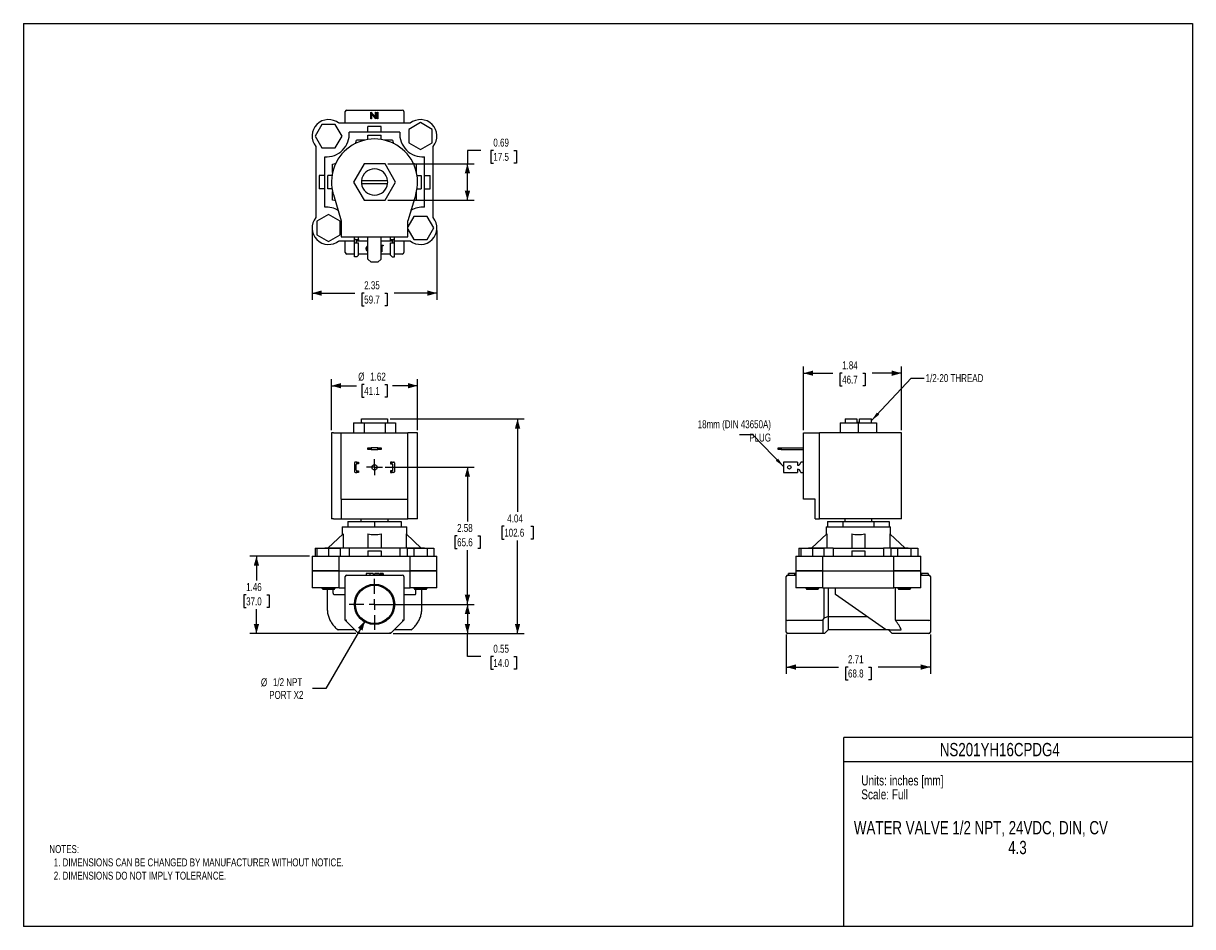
# Model space of a CAD drawing. Header units: inches. Extents: x 0 to 22, y 0 to 17.
import ezdxf
from ezdxf.enums import TextEntityAlignment as Align

# ---------------------------------------------------------------- set-up
doc = ezdxf.new("R2010")
doc.units = ezdxf.units.IN
doc.header["$MEASUREMENT"] = 0
doc.linetypes.add('SLD-Center', pattern=[0.75, 0.6, -0.05, 0.05, -0.05])
doc.linetypes.add('SLD-Solid', pattern=[0])
doc.layers.add('CENTER', color=40, linetype='SLD-Center')
doc.layers.add('SLD-DEFPOINTS', color=7, linetype='Continuous')
doc.layers.add('DIMENSIONS', color=140, linetype='SLD-Solid', lineweight=25)
doc.layers.add('TEXT', color=140, linetype='SLD-Solid', lineweight=25)
doc.styles.add('SLDTEXTSTYLE0', font='TXT', dxfattribs={"width": 0.75})
doc.dimstyles.new('SLDDIMSTYLE0', dxfattribs={"dimtxt": 0.15, "dimasz": 0.18, "dimexe": 0, "dimexo": 0.0625, "dimgap": 0.0375, "dimtad": 0, "dimtih": 1, "dimtoh": 1, "dimrnd": 1e-09, "dimzin": 12, "dimdsep": 46, "dimtxsty": 'SLDTEXTSTYLE0', "dimsah": 1, "dimcen": 0.09, "dimadec": 0, "dimazin": 3, "dimtfac": 1, "dimtofl": 0, "dimtmove": 0, "dimatfit": 3, "dimfxl": 0, "dimfrac": 2, "dimtolj": 1, "dimtzin": 12, "dimarcsym": 0})
doc.dimstyles.new('SLDDIMSTYLE1', dxfattribs={"dimtxt": 0.15, "dimasz": 0.18, "dimexe": 0, "dimexo": 0.0625, "dimgap": 0.0375, "dimtad": 0, "dimtih": 1, "dimtoh": 1, "dimrnd": 1e-09, "dimdsep": 46, "dimtxsty": 'SLDTEXTSTYLE0', "dimsah": 1, "dimcen": 0.09, "dimadec": 0, "dimazin": 2, "dimtfac": 1, "dimtofl": 0, "dimtmove": 0, "dimatfit": 3, "dimfxl": 0, "dimfrac": 2, "dimtolj": 1, "dimtzin": 12, "dimarcsym": 0})
doc.dimstyles.new('SLDDIMSTYLE2', dxfattribs={"dimtxt": 0.15, "dimasz": 0.18, "dimexe": 0, "dimexo": 0.0625, "dimgap": 0.0375, "dimtad": 0, "dimtih": 1, "dimtoh": 1, "dimrnd": 1e-09, "dimzin": 12, "dimdsep": 46, "dimtxsty": 'SLDTEXTSTYLE0', "dimsah": 1, "dimcen": 0, "dimadec": 0, "dimazin": 3, "dimtfac": 1, "dimtofl": 0, "dimtmove": 0, "dimatfit": 3, "dimfxl": 0, "dimfrac": 2, "dimtolj": 1, "dimtzin": 12, "dimarcsym": 0})
doc.dimstyles.new('SLDDIMSTYLE3', dxfattribs={"dimtxt": 0.18, "dimasz": 0.18, "dimexe": 0, "dimexo": 0.0625, "dimgap": 0, "dimtad": 0, "dimtih": 1, "dimtoh": 1, "dimdec": 0, "dimrnd": 1e-09, "dimzin": 0, "dimdsep": 46, "dimtxsty": 'Standard', "dimsah": 1, "dimcen": 0.09, "dimadec": 0, "dimazin": 0, "dimtfac": 0.18, "dimtdec": 0, "dimtofl": 0, "dimtmove": 0, "dimatfit": 3, "dimfxl": 0, "dimfrac": 2, "dimtolj": 1, "dimtzin": 0, "dimarcsym": 0})

# ---------------------------------------------------------------- blocks, each defined once
blk = doc.blocks.new('SW_NOTE_0')
at = {"layer": 'TEXT', "color": 0, "insert": (0, 0.242), "char_height": 0.1875, "attachment_point": 1, "style": 'SLDTEXTSTYLE0'}
blk.add_mtext('Scale: Full', dxfattribs=at)
blk = doc.blocks.new('SW_NOTE_0_1')
at = {"layer": 'TEXT', "color": 0, "insert": (0, 0.242), "char_height": 0.1875, "attachment_point": 1, "style": 'SLDTEXTSTYLE0'}
blk.add_mtext('Units: inches [mm]', dxfattribs=at)
blk = doc.blocks.new('Block1')
at = {"color": 140, "linetype": 'SLD-Solid', "lineweight": 18}
blk.add_line((22, 0), (22, 3.56), dxfattribs=at)
at = {"layer": 'TEXT'}
for p, q in [((22, 3.56), (15.44, 3.56)), ((15.44, 0), (15.44, 3.56)), ((15.44, 3.11), (22, 3.11)), ((22, 0), (15.44, 0))]:
    blk.add_line(p, q, dxfattribs=at)
for name, p in [('SW_NOTE_0_1', (15.766, 2.603)), ('SW_NOTE_0', (15.766, 2.341))]:
    blk.add_blockref(name, p, dxfattribs=at)
at = {"layer": 'TEXT', "color": 140, "style": 'SLDTEXTSTYLE0', "width": 0.75}
for tag, p in [('AUTOATTR1', (18.693, 3.451)), ('AUTOATTR0_0', (18.737, 1.981)), ('AUTOATTR0_1', (18.752, 1.609))]:
    blk.add_attdef(tag, text='', height=0.25, dxfattribs=at).set_placement(p, align=Align.TOP_CENTER)
blk = doc.blocks.new('_D')
at = {"layer": 'DIMENSIONS'}
for p, q in [((6.904, 9.555), (9.423, 9.555)), ((9.298, 9.555), (9.298, 7.805)), ((9.048, 7.534), (9.003, 7.534)), ((9.003, 7.534), (9.003, 7.295)), ((9.547, 7.534), (9.593, 7.534)), ((9.593, 7.534), (9.593, 7.295)), ((9.003, 7.295), (9.048, 7.295)), ((9.298, 5.515), (9.298, 7.265)), ((9.593, 7.295), (9.547, 7.295)), ((6.958, 5.515), (9.423, 5.515))]:
    blk.add_line(p, q, dxfattribs=at)
for points in [[(9.298, 9.555), (9.248, 9.375), (9.348, 9.375)], [(9.298, 5.515), (9.348, 5.695), (9.248, 5.695)]]:
    blk.add_solid(points, dxfattribs=at)
at = {"layer": 'DIMENSIONS', "char_height": 0.15, "attachment_point": 1, "style": 'SLDTEXTSTYLE0'}
for s, insert in [('4.04', (9.104, 7.757)), ('102.6', (9.048, 7.489))]:
    blk.add_mtext(s, dxfattribs=dict(at, insert=insert))
blk = doc.blocks.new('_D_1')
at = {"layer": 'DIMENSIONS'}
for p, q in [((6.807, 8.646), (8.48, 8.646)), ((8.355, 8.646), (8.355, 7.625)), ((8.161, 7.354), (8.115, 7.354)), ((8.115, 7.354), (8.115, 7.116)), ((8.549, 7.354), (8.594, 7.354)), ((8.594, 7.354), (8.594, 7.116)), ((8.115, 7.116), (8.161, 7.116)), ((8.355, 6.065), (8.355, 7.086)), ((8.594, 7.116), (8.549, 7.116)), ((6.657, 6.065), (8.48, 6.065))]:
    blk.add_line(p, q, dxfattribs=at)
for points in [[(8.355, 8.646), (8.305, 8.466), (8.405, 8.466)], [(8.355, 6.065), (8.405, 6.245), (8.305, 6.245)]]:
    blk.add_solid(points, dxfattribs=at)
at = {"layer": 'DIMENSIONS', "char_height": 0.15, "attachment_point": 1, "style": 'SLDTEXTSTYLE0'}
for s, insert in [('2.58', (8.161, 7.578)), ('65.6', (8.161, 7.309))]:
    blk.add_mtext(s, dxfattribs=dict(at, insert=insert))
blk = doc.blocks.new('_D_2')
at = {"layer": 'DIMENSIONS'}
for p, q in [((7.137, 6.065), (8.48, 6.065)), ((8.355, 6.065), (8.355, 5.515)), ((6.958, 5.515), (8.48, 5.515)), ((8.355, 5.082), (8.355, 5.515)), ((8.605, 5.082), (8.355, 5.082)), ((8.843, 5.081), (8.797, 5.081)), ((8.797, 5.081), (8.797, 4.843)), ((9.231, 5.081), (9.276, 5.081)), ((9.276, 5.081), (9.276, 4.843)), ((8.797, 4.843), (8.843, 4.843)), ((9.276, 4.843), (9.231, 4.843))]:
    blk.add_line(p, q, dxfattribs=at)
for points in [[(8.355, 6.065), (8.305, 5.885), (8.405, 5.885)], [(8.355, 5.515), (8.405, 5.695), (8.305, 5.695)]]:
    blk.add_solid(points, dxfattribs=at)
at = {"layer": 'DIMENSIONS', "char_height": 0.15, "attachment_point": 1, "style": 'SLDTEXTSTYLE0'}
for s, insert in [('0.55', (8.843, 5.305)), ('14.0', (8.843, 5.036))]:
    blk.add_mtext(s, dxfattribs=dict(at, insert=insert))
blk = doc.blocks.new('_D_3')
at = {"layer": 'DIMENSIONS'}
for p, q in [((5.797, 9.345), (5.797, 10.305)), ((5.797, 10.18), (6.27, 10.18)), ((6.413, 10.202), (6.368, 10.202)), ((6.368, 10.202), (6.368, 9.964)), ((6.801, 10.202), (6.847, 10.202)), ((6.847, 10.202), (6.847, 9.964)), ((7.417, 10.18), (6.945, 10.18)), ((7.417, 9.345), (7.417, 10.305)), ((6.368, 9.964), (6.413, 9.964)), ((6.847, 9.964), (6.801, 9.964))]:
    blk.add_line(p, q, dxfattribs=at)
for points in [[(5.797, 10.18), (5.977, 10.13), (5.977, 10.23)], [(7.417, 10.18), (7.237, 10.23), (7.237, 10.13)]]:
    blk.add_solid(points, dxfattribs=at)
at = {"layer": 'DIMENSIONS', "char_height": 0.15, "attachment_point": 1, "style": 'SLDTEXTSTYLE0'}
for s, insert in [('%%c', (6.3, 10.426)), ('1.62', (6.526, 10.426)), ('41.1', (6.413, 10.157))]:
    blk.add_mtext(s, dxfattribs=dict(at, insert=insert))
blk = doc.blocks.new('_D_4')
at = {"layer": 'DIMENSIONS'}
for p, q in [((6.428, 5.753), (5.693, 4.481)), ((5.693, 4.481), (5.443, 4.481))]:
    blk.add_line(p, q, dxfattribs=at)
blk.add_solid([(6.428, 5.753), (6.294, 5.623), (6.381, 5.573)], dxfattribs=at)
at = {"layer": 'DIMENSIONS', "char_height": 0.15, "attachment_point": 1, "style": 'SLDTEXTSTYLE0'}
for s, insert in [('%%c', (4.47, 4.674)), ('1/2 NPT', (4.696, 4.676)), ('PORT X2', (4.625, 4.436))]:
    blk.add_mtext(s, dxfattribs=dict(at, insert=insert))
blk = doc.blocks.new('_D_5')
at = {"layer": 'DIMENSIONS'}
for p, q in [((5.382, 6.972), (4.26, 6.972)), ((4.385, 6.972), (4.385, 6.513)), ((4.191, 6.242), (4.146, 6.242)), ((4.146, 6.242), (4.146, 6.004)), ((4.579, 6.242), (4.625, 6.242)), ((4.625, 6.242), (4.625, 6.004)), ((4.146, 6.004), (4.191, 6.004)), ((4.385, 5.515), (4.385, 5.974)), ((4.625, 6.004), (4.579, 6.004)), ((6.256, 5.515), (4.26, 5.515))]:
    blk.add_line(p, q, dxfattribs=at)
for points in [[(4.385, 6.972), (4.335, 6.792), (4.435, 6.792)], [(4.385, 5.515), (4.435, 5.695), (4.335, 5.695)]]:
    blk.add_solid(points, dxfattribs=at)
at = {"layer": 'DIMENSIONS', "char_height": 0.15, "attachment_point": 1, "style": 'SLDTEXTSTYLE0'}
for s, insert in [('1.46', (4.191, 6.466)), ('37.0', (4.191, 6.197))]:
    blk.add_mtext(s, dxfattribs=dict(at, insert=insert))
blk = doc.blocks.new('SW_CENTERMARKSYMBOL_0')
at = {"layer": 'CENTER', "color": 0}
for p, q in [((0, 0.2), (0, 0.4795)), ((-0.2, 0), (-0.4795, 0)), ((0, 0), (-0.1, 0)), ((0, 0), (0, 0.1)), ((0, 0), (0, -0.1)), ((0, 0), (0.1, 0)), ((0.2, 0), (0.4795, 0)), ((0, -0.2), (0, -0.4795))]:
    blk.add_line(p, q, dxfattribs=at)
blk = doc.blocks.new('SW_CENTERMARKSYMBOL_1')
at = {"layer": 'CENTER', "color": 0}
for p, q in [((-0.1, 0), (-0.15, 0)), ((0, 0), (-0.1, 0)), ((0, 0.1), (0, 0.15)), ((0, 0), (0, 0.1)), ((0, 0), (0, -0.1)), ((0, 0), (0.1, 0)), ((0.1, 0), (0.15, 0)), ((0, -0.1), (0, -0.15))]:
    blk.add_line(p, q, dxfattribs=at)
blk = doc.blocks.new('_D_6')
at = {"layer": 'DIMENSIONS'}
for p, q in [((14.355, 5.495), (14.355, 4.76)), ((17.065, 5.495), (17.065, 4.76)), ((14.355, 4.885), (15.339, 4.885)), ((15.516, 4.884), (15.47, 4.884)), ((15.47, 4.884), (15.47, 4.646)), ((15.904, 4.884), (15.95, 4.884)), ((15.95, 4.884), (15.95, 4.646)), ((17.065, 4.885), (16.081, 4.885)), ((15.47, 4.646), (15.516, 4.646)), ((15.95, 4.646), (15.904, 4.646))]:
    blk.add_line(p, q, dxfattribs=at)
for points in [[(14.355, 4.885), (14.535, 4.835), (14.535, 4.935)], [(17.065, 4.885), (16.885, 4.935), (16.885, 4.835)]]:
    blk.add_solid(points, dxfattribs=at)
at = {"layer": 'DIMENSIONS', "char_height": 0.15, "attachment_point": 1, "style": 'SLDTEXTSTYLE0'}
for s, insert in [('2.71', (15.516, 5.108)), ('68.8', (15.516, 4.839))]:
    blk.add_mtext(s, dxfattribs=dict(at, insert=insert))
blk = doc.blocks.new('_D_7')
at = {"layer": 'DIMENSIONS'}
for p, q in [((14.68, 9.345), (14.68, 10.541)), ((14.68, 10.416), (15.229, 10.416)), ((15.406, 10.415), (15.36, 10.415)), ((15.36, 10.415), (15.36, 10.177)), ((15.794, 10.415), (15.84, 10.415)), ((15.84, 10.415), (15.84, 10.177)), ((16.52, 10.416), (15.971, 10.416)), ((16.52, 9.345), (16.52, 10.541)), ((15.36, 10.177), (15.406, 10.177)), ((15.84, 10.177), (15.794, 10.177))]:
    blk.add_line(p, q, dxfattribs=at)
for points in [[(14.68, 10.416), (14.86, 10.366), (14.86, 10.466)], [(16.52, 10.416), (16.34, 10.466), (16.34, 10.366)]]:
    blk.add_solid(points, dxfattribs=at)
at = {"layer": 'DIMENSIONS', "char_height": 0.15, "attachment_point": 1, "style": 'SLDTEXTSTYLE0'}
for s, insert in [('1.84', (15.406, 10.639)), ('46.7', (15.406, 10.37))]:
    blk.add_mtext(s, dxfattribs=dict(at, insert=insert))
blk = doc.blocks.new('_D_8')
at = {"layer": 'DIMENSIONS'}
for p, q in [((5.432, 13.099), (5.432, 11.798)), ((7.782, 13.099), (7.782, 11.798)), ((5.432, 11.923), (6.236, 11.923)), ((6.413, 11.922), (6.368, 11.922)), ((6.368, 11.922), (6.368, 11.684)), ((6.801, 11.922), (6.847, 11.922)), ((6.847, 11.922), (6.847, 11.684)), ((7.782, 11.923), (6.978, 11.923)), ((6.368, 11.684), (6.413, 11.684)), ((6.847, 11.684), (6.801, 11.684))]:
    blk.add_line(p, q, dxfattribs=at)
for points in [[(5.432, 11.923), (5.612, 11.873), (5.612, 11.973)], [(7.782, 11.923), (7.602, 11.973), (7.602, 11.873)]]:
    blk.add_solid(points, dxfattribs=at)
at = {"layer": 'DIMENSIONS', "char_height": 0.15, "attachment_point": 1, "style": 'SLDTEXTSTYLE0'}
for s, insert in [('2.35', (6.413, 12.146)), ('59.7', (6.413, 11.877))]:
    blk.add_mtext(s, dxfattribs=dict(at, insert=insert))
blk = doc.blocks.new('_D_9')
at = {"layer": 'DIMENSIONS'}
for p, q in [((8.605, 14.609), (8.355, 14.609)), ((8.355, 14.609), (8.355, 14.358)), ((8.843, 14.607), (8.797, 14.607)), ((8.797, 14.607), (8.797, 14.369)), ((9.231, 14.607), (9.276, 14.607)), ((9.276, 14.607), (9.276, 14.369)), ((6.856, 14.358), (8.48, 14.358)), ((8.355, 13.67), (8.355, 14.358)), ((8.797, 14.369), (8.843, 14.369)), ((9.276, 14.369), (9.231, 14.369)), ((6.856, 13.67), (8.48, 13.67))]:
    blk.add_line(p, q, dxfattribs=at)
for points in [[(8.355, 14.358), (8.305, 14.178), (8.405, 14.178)], [(8.355, 13.67), (8.405, 13.85), (8.305, 13.85)]]:
    blk.add_solid(points, dxfattribs=at)
at = {"layer": 'DIMENSIONS', "char_height": 0.15, "attachment_point": 1, "style": 'SLDTEXTSTYLE0'}
for s, insert in [('0.69', (8.843, 14.831)), ('17.5', (8.843, 14.563))]:
    blk.add_mtext(s, dxfattribs=dict(at, insert=insert))

msp = doc.modelspace()

# ---------------------------------------------------------------- linework, layer by layer
at = {"color": 7, "linetype": 'SLD-Solid'}
for p, q in [((0, 17), (0, 0)), ((0, 17), (22, 17)), ((22, 17), (22, 0)), ((22, 0), (0, 0))]:
    msp.add_line(p, q, dxfattribs=at)
for p, q in [((6.056, 15.119), (6.056, 15.339)), ((6.086, 15.369), (7.128, 15.369)), ((6.538, 15.204), (6.538, 15.329)), ((6.538, 15.329), (6.54, 15.329)), ((6.549, 15.204), (6.538, 15.204)), ((6.54, 15.329), (6.623, 15.231)), ((6.631, 15.204), (6.549, 15.302)), ((6.549, 15.302), (6.549, 15.204)), ((6.623, 15.329), (6.634, 15.329)), ((6.623, 15.231), (6.623, 15.329)), ((6.634, 15.204), (6.631, 15.204)), ((6.634, 15.329), (6.634, 15.204)), ((6.661, 15.204), (6.661, 15.329)), ((6.661, 15.329), (6.672, 15.329)), ((6.672, 15.204), (6.661, 15.204)), ((6.672, 15.329), (6.672, 15.204)), ((7.158, 15.339), (7.158, 15.119)), ((5.616, 15.098), (5.49, 14.879)), ((5.869, 15.098), (5.616, 15.098)), ((5.995, 14.879), (5.869, 15.098)), ((7.276, 15.119), (5.939, 15.119)), ((6.482, 14.951), (6.482, 15.058)), ((6.732, 15.058), (6.482, 15.058)), ((6.732, 14.951), (6.732, 15.058)), ((7.472, 15.132), (7.254, 15.005)), ((7.254, 15.005), (7.254, 14.753)), ((7.691, 15.005), (7.472, 15.132)), ((7.691, 14.753), (7.691, 15.005)), ((5.49, 14.879), (5.616, 14.66)), ((5.869, 14.66), (5.995, 14.879)), ((7.082, 14.951), (6.132, 14.951)), ((6.431, 14.804), (6.269, 14.804)), ((6.482, 14.814), (6.482, 14.894)), ((6.482, 14.894), (6.732, 14.894)), ((6.732, 14.814), (6.732, 14.894)), ((6.946, 14.804), (6.784, 14.804)), ((7.254, 14.753), (7.472, 14.626)), ((7.472, 14.626), (7.691, 14.753)), ((5.502, 14.683), (5.502, 13.345)), ((5.616, 14.66), (5.869, 14.66)), ((7.712, 13.345), (7.712, 14.683)), ((5.67, 13.539), (5.67, 14.489)), ((5.817, 14.191), (5.817, 14.353)), ((6.409, 14.358), (6.21, 14.014)), ((6.806, 14.358), (6.409, 14.358)), ((7.004, 14.014), (6.806, 14.358)), ((7.398, 14.191), (7.398, 14.353)), ((7.545, 13.539), (7.545, 14.489)), ((5.563, 14.139), (5.563, 13.889)), ((5.67, 14.139), (5.563, 14.139)), ((5.807, 14.139), (5.727, 14.139)), ((5.727, 13.889), (5.727, 14.139)), ((7.408, 14.139), (7.487, 14.139)), ((7.487, 14.139), (7.487, 13.889)), ((7.545, 14.139), (7.651, 14.139)), ((7.651, 13.889), (7.651, 14.139)), ((5.67, 13.889), (5.563, 13.889)), ((5.807, 13.889), (5.727, 13.889)), ((6.21, 14.014), (6.409, 13.67)), ((6.854, 14.039), (6.361, 14.039)), ((6.361, 13.989), (6.854, 13.989)), ((6.806, 13.67), (7.004, 14.014)), ((7.408, 13.889), (7.487, 13.889)), ((7.545, 13.889), (7.651, 13.889)), ((5.817, 13.675), (5.817, 13.837)), ((5.832, 13.779), (5.982, 13.284)), ((6.409, 13.67), (6.806, 13.67)), ((7.382, 13.779), (7.232, 13.284)), ((7.398, 13.675), (7.398, 13.837)), ((5.742, 13.402), (5.524, 13.275)), ((5.524, 13.275), (5.524, 13.023)), ((5.961, 13.275), (5.742, 13.402)), ((5.961, 13.023), (5.961, 13.275)), ((5.982, 13.284), (5.982, 12.984)), ((7.346, 13.368), (7.232, 13.171)), ((7.232, 12.984), (7.232, 13.284)), ((7.599, 13.368), (7.346, 13.368)), ((7.725, 13.149), (7.599, 13.368)), ((5.524, 13.023), (5.742, 12.896)), ((5.742, 12.896), (5.961, 13.023)), ((5.982, 12.984), (7.232, 12.984)), ((6.232, 12.928), (6.232, 12.984)), ((6.307, 12.93), (6.307, 12.984)), ((6.482, 12.564), (6.482, 12.984)), ((6.732, 12.564), (6.732, 12.984)), ((6.907, 12.93), (6.907, 12.984)), ((6.982, 12.928), (6.982, 12.984)), ((7.232, 13.127), (7.346, 12.93)), ((7.599, 12.93), (7.725, 13.149)), ((5.939, 12.909), (6.232, 12.909)), ((6.056, 12.689), (6.056, 12.909)), ((6.232, 12.87), (6.232, 12.928)), ((6.232, 12.609), (6.232, 12.87)), ((6.232, 12.87), (6.247, 12.87)), ((6.247, 12.93), (6.307, 12.93)), ((6.247, 12.87), (6.307, 12.87)), ((6.264, 12.909), (6.482, 12.909)), ((6.264, 12.907), (6.264, 12.87)), ((6.307, 12.921), (6.279, 12.921)), ((6.307, 12.93), (6.307, 12.921)), ((6.307, 12.639), (6.307, 12.87)), ((6.732, 12.909), (6.95, 12.909)), ((6.732, 12.824), (6.771, 12.824)), ((6.744, 12.811), (6.744, 12.699)), ((6.771, 12.811), (6.744, 12.811)), ((6.771, 12.824), (6.771, 12.811)), ((6.907, 12.93), (6.967, 12.93)), ((6.907, 12.921), (6.907, 12.93)), ((6.935, 12.921), (6.907, 12.921)), ((6.907, 12.639), (6.907, 12.87)), ((6.907, 12.87), (6.967, 12.87)), ((6.95, 12.87), (6.95, 12.907)), ((6.967, 12.87), (6.982, 12.87)), ((6.982, 12.87), (6.982, 12.928)), ((6.982, 12.909), (7.276, 12.909)), ((6.982, 12.609), (6.982, 12.87)), ((7.158, 12.909), (7.158, 12.689)), ((7.346, 12.93), (7.599, 12.93)), ((6.232, 12.659), (6.086, 12.659)), ((6.247, 12.609), (6.232, 12.609)), ((6.277, 12.609), (6.247, 12.609)), ((6.277, 12.609), (6.307, 12.639)), ((6.482, 12.659), (6.307, 12.659)), ((6.482, 12.564), (6.542, 12.504)), ((6.672, 12.504), (6.732, 12.564)), ((6.744, 12.699), (6.732, 12.699)), ((6.907, 12.659), (6.732, 12.659)), ((6.937, 12.609), (6.907, 12.639)), ((6.937, 12.609), (6.967, 12.609)), ((6.967, 12.609), (6.982, 12.609)), ((7.128, 12.659), (6.982, 12.659)), ((6.672, 12.504), (6.542, 12.504)), ((6.21, 9.481), (6.21, 9.295)), ((6.21, 9.481), (6.409, 9.481)), ((6.359, 9.495), (6.359, 9.481)), ((6.359, 9.495), (6.361, 9.495)), ((6.361, 9.495), (6.361, 9.555)), ((6.361, 9.555), (6.854, 9.555)), ((6.409, 9.481), (6.409, 9.295)), ((6.409, 9.481), (6.806, 9.481)), ((6.806, 9.481), (6.806, 9.295)), ((6.806, 9.481), (7.004, 9.481)), ((6.854, 9.555), (6.854, 9.495)), ((6.854, 9.495), (6.855, 9.495)), ((6.855, 9.481), (6.855, 9.495)), ((7.004, 9.481), (7.004, 9.295)), ((15.366, 9.481), (15.366, 9.295)), ((15.366, 9.481), (15.71, 9.481)), ((15.462, 9.555), (15.462, 9.481)), ((15.462, 9.555), (15.685, 9.555)), ((15.685, 9.555), (15.685, 9.495)), ((15.685, 9.495), (15.735, 9.495)), ((15.71, 9.481), (15.71, 9.295)), ((15.71, 9.481), (16.054, 9.481)), ((15.735, 9.495), (15.735, 9.555)), ((15.735, 9.555), (15.958, 9.555)), ((15.958, 9.481), (15.958, 9.555)), ((16.054, 9.481), (16.054, 9.295)), ((5.797, 9.295), (5.797, 7.675)), ((5.832, 9.295), (5.797, 9.295)), ((5.832, 9.295), (5.982, 9.295)), ((5.982, 8.045), (5.982, 9.295)), ((5.982, 9.295), (7.232, 9.295)), ((7.232, 8.045), (7.232, 9.295)), ((7.382, 9.295), (7.232, 9.295)), ((7.417, 9.295), (7.382, 9.295)), ((7.417, 7.675), (7.417, 9.295)), ((14.68, 8.045), (14.68, 9.295)), ((14.68, 9.295), (14.98, 9.295)), ((14.98, 7.675), (14.98, 9.295)), ((15.475, 9.295), (14.98, 9.295)), ((16.52, 9.295), (15.475, 9.295)), ((16.52, 7.675), (16.52, 9.295)), ((6.482, 8.98), (6.482, 9.012)), ((6.482, 9.012), (6.542, 9.012)), ((6.542, 8.98), (6.482, 8.98)), ((6.542, 9.012), (6.542, 8.98)), ((6.672, 9.012), (6.542, 9.012)), ((6.542, 8.98), (6.672, 8.98)), ((6.672, 8.98), (6.672, 9.012)), ((6.672, 9.012), (6.732, 9.012)), ((6.732, 8.98), (6.672, 8.98)), ((6.732, 9.012), (6.732, 8.98)), ((14.2, 8.98), (14.2, 9.012)), ((14.2, 9.012), (14.26, 9.012)), ((14.26, 8.98), (14.2, 8.98)), ((14.26, 9.012), (14.26, 8.98)), ((14.26, 9.012), (14.68, 9.012)), ((14.26, 8.98), (14.68, 8.98)), ((6.232, 8.729), (6.232, 8.562)), ((6.277, 8.744), (6.247, 8.744)), ((6.264, 8.594), (6.264, 8.697)), ((6.277, 8.712), (6.277, 8.744)), ((6.277, 8.744), (6.307, 8.744)), ((6.307, 8.712), (6.279, 8.712)), ((6.307, 8.744), (6.307, 8.712)), ((6.907, 8.744), (6.907, 8.712)), ((6.937, 8.744), (6.907, 8.744)), ((6.907, 8.712), (6.935, 8.712)), ((6.937, 8.712), (6.937, 8.744)), ((6.937, 8.744), (6.967, 8.744)), ((6.95, 8.594), (6.95, 8.697)), ((6.982, 8.729), (6.982, 8.562)), ((14.305, 8.744), (14.305, 8.729)), ((14.566, 8.744), (14.305, 8.744)), ((14.305, 8.729), (14.305, 8.562)), ((14.566, 8.744), (14.566, 8.729)), ((14.566, 8.729), (14.566, 8.684)), ((14.566, 8.607), (14.566, 8.562)), ((14.68, 8.744), (14.626, 8.744)), ((6.247, 8.547), (6.277, 8.547)), ((6.277, 8.547), (6.277, 8.579)), ((6.307, 8.547), (6.277, 8.547)), ((6.279, 8.579), (6.307, 8.579)), ((6.307, 8.579), (6.307, 8.547)), ((6.907, 8.579), (6.907, 8.547)), ((6.935, 8.579), (6.907, 8.579)), ((6.907, 8.547), (6.937, 8.547)), ((6.937, 8.547), (6.937, 8.579)), ((6.967, 8.547), (6.937, 8.547)), ((14.305, 8.562), (14.305, 8.547)), ((14.305, 8.547), (14.566, 8.547)), ((14.566, 8.562), (14.566, 8.547)), ((14.626, 8.547), (14.68, 8.547)), ((5.982, 8.045), (7.232, 8.045)), ((5.982, 8.045), (5.982, 7.675)), ((7.232, 7.675), (7.232, 8.045)), ((14.9, 8.045), (14.68, 8.045)), ((14.9, 7.675), (14.9, 8.045)), ((5.832, 7.675), (5.797, 7.675)), ((5.832, 7.675), (5.982, 7.675)), ((5.982, 7.675), (7.232, 7.675)), ((6.001, 7.523), (6.001, 7.38)), ((6.001, 7.523), (7.214, 7.523)), ((6.107, 7.623), (6.107, 7.523)), ((6.107, 7.623), (6.607, 7.623)), ((6.351, 7.675), (6.351, 7.623)), ((6.607, 7.623), (6.607, 7.523)), ((6.607, 7.623), (7.107, 7.623)), ((6.863, 7.623), (6.863, 7.675)), ((7.107, 7.623), (7.107, 7.523)), ((7.214, 7.38), (7.214, 7.523)), ((7.382, 7.675), (7.232, 7.675)), ((7.417, 7.675), (7.382, 7.675)), ((14.9, 7.675), (14.98, 7.675)), ((15.475, 7.675), (14.98, 7.675)), ((15.104, 7.523), (15.104, 7.38)), ((15.104, 7.523), (16.317, 7.523)), ((15.133, 7.623), (15.133, 7.523)), ((15.133, 7.623), (15.421, 7.623)), ((15.421, 7.623), (15.421, 7.523)), ((15.421, 7.623), (15.999, 7.623)), ((15.454, 7.675), (15.454, 7.623)), ((16.52, 7.675), (15.475, 7.675)), ((15.966, 7.623), (15.966, 7.675)), ((15.999, 7.623), (15.999, 7.523)), ((15.999, 7.623), (16.288, 7.623)), ((16.288, 7.623), (16.288, 7.523)), ((16.317, 7.38), (16.317, 7.523)), ((6.014, 7.392), (5.727, 7.125)), ((6.014, 7.392), (6.014, 7.125)), ((6.482, 7.392), (6.482, 7.125)), ((6.732, 7.392), (6.732, 7.125)), ((7.201, 7.392), (7.201, 7.125)), ((7.201, 7.392), (7.487, 7.125)), ((15.117, 7.392), (14.83, 7.125)), ((15.117, 7.392), (15.117, 7.125)), ((15.585, 7.392), (15.585, 7.125)), ((15.835, 7.392), (15.835, 7.125)), ((16.304, 7.392), (16.304, 7.125)), ((16.304, 7.392), (16.59, 7.125)), ((5.49, 7.122), (5.49, 6.972)), ((5.49, 7.122), (5.524, 7.122)), ((5.524, 7.122), (5.524, 6.972)), ((5.524, 7.122), (5.742, 7.122)), ((5.67, 7.125), (5.67, 7.122)), ((6.132, 7.125), (5.67, 7.125)), ((5.742, 7.122), (5.742, 6.972)), ((5.742, 7.122), (5.961, 7.122)), ((5.961, 7.122), (5.961, 6.972)), ((6.132, 7.125), (6.132, 6.972)), ((7.082, 7.125), (6.132, 7.125)), ((6.482, 7.071), (6.482, 6.972)), ((6.482, 7.071), (6.732, 7.071)), ((6.732, 7.071), (6.732, 6.972)), ((7.082, 7.125), (7.082, 6.972)), ((7.545, 7.125), (7.082, 7.125)), ((7.22, 7.122), (7.22, 6.972)), ((7.22, 7.122), (7.346, 7.122)), ((7.346, 7.122), (7.346, 6.972)), ((7.346, 7.122), (7.599, 7.122)), ((7.545, 7.125), (7.545, 7.122)), ((7.599, 7.122), (7.599, 6.972)), ((7.599, 7.122), (7.725, 7.122)), ((7.725, 7.122), (7.725, 6.972)), ((14.593, 7.122), (14.593, 6.972)), ((14.593, 7.122), (14.626, 7.122)), ((14.626, 7.122), (14.626, 6.972)), ((14.626, 7.122), (14.845, 7.122)), ((14.773, 7.125), (14.773, 7.122)), ((15.235, 7.125), (14.773, 7.125)), ((14.845, 7.122), (14.845, 6.972)), ((14.845, 7.122), (15.064, 7.122)), ((15.064, 7.122), (15.064, 6.972)), ((15.235, 7.125), (15.235, 6.972)), ((15.235, 7.125), (16.185, 7.125)), ((15.585, 7.071), (15.585, 6.972)), ((15.585, 7.071), (15.835, 7.071)), ((15.835, 7.071), (15.835, 6.972)), ((16.185, 7.125), (16.185, 6.972)), ((16.648, 7.125), (16.185, 7.125)), ((16.323, 7.122), (16.323, 6.972)), ((16.323, 7.122), (16.449, 7.122)), ((16.449, 7.122), (16.449, 6.972)), ((16.449, 7.122), (16.701, 7.122)), ((16.648, 7.125), (16.648, 7.122)), ((16.701, 7.122), (16.701, 6.972)), ((16.701, 7.122), (16.828, 7.122)), ((16.828, 7.122), (16.828, 6.972)), ((5.432, 6.972), (5.432, 6.696)), ((5.432, 6.972), (5.939, 6.972)), ((5.939, 6.696), (5.939, 6.972)), ((5.939, 6.972), (7.276, 6.972)), ((7.276, 6.696), (7.276, 6.972)), ((7.276, 6.972), (7.782, 6.972)), ((7.782, 6.696), (7.782, 6.972)), ((14.535, 6.972), (14.535, 6.696)), ((14.535, 6.972), (15.041, 6.972)), ((15.041, 6.696), (15.041, 6.972)), ((15.041, 6.972), (16.379, 6.972)), ((16.379, 6.696), (16.379, 6.972)), ((16.379, 6.972), (16.885, 6.972)), ((16.885, 6.696), (16.885, 6.972)), ((5.432, 6.696), (5.432, 6.376)), ((5.432, 6.696), (5.939, 6.696)), ((5.939, 6.696), (5.432, 6.696)), ((5.939, 6.376), (5.939, 6.696)), ((5.939, 6.696), (7.276, 6.696)), ((5.939, 6.696), (7.276, 6.696)), ((6.086, 6.617), (7.128, 6.617)), ((6.45, 6.647), (6.45, 6.617)), ((6.516, 6.647), (6.516, 6.617)), ((6.582, 6.647), (6.582, 6.617)), ((6.607, 6.647), (6.607, 6.617)), ((6.61, 6.647), (6.61, 6.617)), ((6.649, 6.647), (6.649, 6.617)), ((6.687, 6.647), (6.687, 6.617)), ((6.705, 6.647), (6.705, 6.617)), ((6.732, 6.647), (6.705, 6.647)), ((6.744, 6.647), (6.732, 6.647)), ((6.732, 6.647), (6.732, 6.617)), ((6.744, 6.647), (6.744, 6.617)), ((6.771, 6.647), (6.744, 6.647)), ((6.771, 6.647), (6.771, 6.617)), ((7.276, 6.376), (7.276, 6.696)), ((7.276, 6.696), (7.782, 6.696)), ((7.782, 6.696), (7.276, 6.696)), ((7.782, 6.376), (7.782, 6.696)), ((14.385, 6.617), (14.535, 6.617)), ((14.392, 6.647), (14.392, 6.617)), ((14.393, 6.647), (14.392, 6.647)), ((14.395, 6.647), (14.395, 6.617)), ((14.507, 6.647), (14.395, 6.647)), ((14.507, 6.647), (14.507, 6.617)), ((14.52, 6.647), (14.507, 6.647)), ((14.52, 6.647), (14.52, 6.617)), ((14.523, 6.647), (14.522, 6.647)), ((14.523, 6.647), (14.523, 6.617)), ((14.535, 6.696), (14.535, 6.376)), ((14.535, 6.696), (15.041, 6.696)), ((15.041, 6.696), (14.535, 6.696)), ((15.041, 6.376), (15.041, 6.696)), ((15.041, 6.696), (16.379, 6.696)), ((15.041, 6.696), (16.379, 6.696)), ((16.379, 6.376), (16.379, 6.696)), ((16.379, 6.696), (16.885, 6.696)), ((16.885, 6.696), (16.379, 6.696)), ((16.885, 6.376), (16.885, 6.696)), ((16.885, 6.617), (17.035, 6.617)), ((16.9, 6.647), (16.9, 6.617)), ((17.025, 6.647), (16.9, 6.647)), ((17.025, 6.647), (17.025, 6.617)), ((6.056, 5.765), (6.056, 6.587)), ((7.158, 6.587), (7.158, 5.765)), ((14.355, 5.777), (14.355, 6.587)), ((17.065, 6.587), (17.065, 5.777)), ((5.939, 6.376), (5.432, 6.376)), ((5.618, 6.376), (5.618, 6.367)), ((5.618, 6.367), (5.638, 6.347)), ((5.618, 6.367), (5.866, 6.367)), ((5.846, 6.347), (5.638, 6.347)), ((5.717, 6.347), (5.717, 5.983)), ((5.828, 6.274), (5.828, 6.347)), ((5.846, 6.347), (5.866, 6.367)), ((5.853, 6.248), (6.056, 6.248)), ((5.866, 6.367), (5.866, 6.376)), ((5.939, 6.376), (6.056, 6.376)), ((7.158, 6.376), (7.276, 6.376)), ((7.158, 6.248), (7.362, 6.248)), ((7.782, 6.376), (7.276, 6.376)), ((7.348, 6.376), (7.348, 6.367)), ((7.348, 6.367), (7.368, 6.347)), ((7.348, 6.367), (7.596, 6.367)), ((7.576, 6.347), (7.368, 6.347)), ((7.387, 6.274), (7.387, 6.347)), ((7.497, 5.983), (7.497, 6.347)), ((7.576, 6.347), (7.596, 6.367)), ((7.596, 6.367), (7.596, 6.376)), ((15.041, 6.376), (14.535, 6.376)), ((14.721, 6.376), (14.721, 6.367)), ((14.721, 6.367), (14.741, 6.347)), ((14.721, 6.367), (14.969, 6.367)), ((14.949, 6.347), (14.741, 6.347)), ((14.949, 6.347), (14.969, 6.367)), ((14.969, 6.367), (14.969, 6.376)), ((15.041, 6.376), (16.379, 6.376)), ((15.069, 5.803), (15.069, 6.376)), ((15.145, 6.376), (15.145, 5.835)), ((15.28, 6.274), (15.28, 6.376)), ((16.219, 5.59), (15.28, 6.248)), ((16.885, 6.376), (16.379, 6.376)), ((16.409, 5.765), (16.409, 6.376)), ((16.451, 6.376), (16.451, 6.367)), ((16.451, 6.367), (16.471, 6.347)), ((16.451, 6.367), (16.699, 6.367)), ((16.679, 6.347), (16.471, 6.347)), ((16.679, 6.347), (16.699, 6.367)), ((16.699, 6.367), (16.699, 6.376)), ((6.056, 5.765), (6.086, 5.777)), ((6.306, 5.515), (6.056, 5.765)), ((7.158, 5.765), (6.908, 5.515)), ((7.128, 5.777), (7.158, 5.765)), ((14.355, 5.545), (14.355, 5.777)), ((14.385, 5.765), (15.045, 5.765)), ((15.045, 5.769), (15.069, 5.803)), ((15.045, 5.769), (15.045, 5.765)), ((15.045, 5.765), (15.045, 5.515)), ((15.145, 5.835), (15.069, 5.803)), ((15.145, 5.835), (15.145, 5.585)), ((15.145, 5.835), (15.87, 5.835)), ((16.409, 5.765), (17.035, 5.765)), ((17.065, 5.777), (17.065, 5.545)), ((6.236, 5.585), (5.918, 5.585)), ((6.319, 5.545), (6.306, 5.515)), ((6.908, 5.515), (6.306, 5.515)), ((6.896, 5.545), (6.908, 5.515)), ((7.297, 5.585), (6.978, 5.585)), ((15.045, 5.515), (14.385, 5.515)), ((15.075, 5.515), (15.045, 5.515)), ((15.145, 5.585), (15.075, 5.515)), ((16.237, 5.585), (15.145, 5.585)), ((16.345, 5.515), (16.275, 5.585)), ((16.299, 5.585), (16.519, 5.585)), ((17.035, 5.515), (16.345, 5.515))]:
    msp.add_line(p, q)
at = {"flags": 128}
for points in [[(6.252, 14.742), (6.257, 14.757), (6.269, 14.804)], [(6.946, 14.804), (6.958, 14.757), (6.962, 14.742)], [(5.817, 14.353), (5.864, 14.364), (5.879, 14.369)], [(7.335, 14.369), (7.351, 14.364), (7.398, 14.353)], [(6.361, 14.039), (6.359, 14.014), (6.361, 13.989)], [(5.867, 13.663), (5.864, 13.664), (5.817, 13.675)], [(7.398, 13.675), (7.351, 13.664), (7.347, 13.663)]]:
    msp.add_lwpolyline(points, dxfattribs=at)
for centre, radius in [((6.607, 8.646), 0.05), ((14.413, 8.646), 0.0335), ((6.607, 6.065), 0.379), ((6.607, 6.065), 0.36)]:
    msp.add_circle(centre, radius)
for centre, radius, start, end in [((5.742, 14.879), 0.31, 50.732, 219.268), ((6.086, 15.339), 0.03, 90, 180), ((7.128, 15.339), 0.03, 0, 90), ((7.472, 14.879), 0.31, 320.732, 129.268), ((5.701, 14.92), 0.432, 265.8185, 4.1815), ((6.607, 14.014), 0.81, 343.1245, 196.8755), ((7.513, 14.92), 0.432, 175.8185, 274.1815), ((6.607, 14.014), 0.248, 5.7856, 174.2144), ((6.607, 14.014), 0.248, 174.2144, 185.7856), ((6.607, 14.014), 0.248, 185.7856, 354.2144), ((6.607, 14.014), 0.248, 354.2144, 5.7856), ((5.701, 13.108), 0.432, 59.0827, 94.1815), ((7.513, 13.108), 0.432, 85.8185, 120.9173), ((5.742, 13.149), 0.31, 140.732, 309.268), ((7.472, 13.149), 0.31, 230.732, 39.268), ((6.086, 12.689), 0.03, 180, 270), ((7.128, 12.689), 0.03, 270, 0), ((6.247, 8.729), 0.015, 90, 180), ((6.279, 8.697), 0.015, 97.6623, 180), ((6.279, 8.594), 0.015, 180, 262.3377), ((6.279, 8.697), 0.015, 90, 97.6623), ((6.935, 8.697), 0.015, 82.3377, 90), ((6.935, 8.697), 0.015, 0, 82.3377), ((6.935, 8.594), 0.015, 277.6623, 0), ((6.967, 8.729), 0.015, 0, 90), ((14.566, 8.744), 0.06, 270, 345.5225), ((14.566, 8.547), 0.06, 14.4775, 90), ((6.247, 8.562), 0.015, 180, 270), ((6.279, 8.594), 0.015, 262.3377, 270), ((6.935, 8.594), 0.015, 270, 277.6623), ((6.967, 8.562), 0.015, 270, 0), ((6.086, 6.587), 0.03, 90, 180), ((7.128, 6.587), 0.03, 0, 90), ((14.385, 6.587), 0.03, 90, 180), ((17.035, 6.587), 0.03, 0, 90), ((15.71, 5.214), 0.89, 24.6361, 38.2505), ((14.385, 5.545), 0.03, 180, 270), ((17.035, 5.545), 0.03, 270, 0)]:
    msp.add_arc(centre, radius, start, end)
for centre, major_axis, ratio, start_param, end_param in [((6.607, 7.945), (0.606, 0), 0.932515, 4.504801, 4.919977), ((15.71, 7.945), (0.607, 0), 0.932515, 4.504801, 4.919977), ((6.607, 5.983), (0.89, 0), 0.676605, 3.141593, 3.14459), ((6.607, 5.983), (0.89, 0), 0.676605, 6.21149, 6.352698), ((14.385, 5.777), (0.03, 0), 0.414214, 3.141593, 4.712389), ((17.035, 5.777), (0.03, 0), 0.414214, 4.712389, 6.283185)]:
    msp.add_ellipse(centre, major_axis=major_axis, ratio=ratio, start_param=start_param, end_param=end_param)
for points, knots in [([(6.247, 12.93), (6.243, 12.93), (6.239, 12.93), (6.234, 12.93), (6.232, 12.929), (6.232, 12.928)], [0, 0, 0, 0, 0.5, 0.5, 1, 1, 1, 1]), ([(6.279, 12.921), (6.277, 12.921), (6.275, 12.92), (6.271, 12.919), (6.269, 12.918), (6.265, 12.914), (6.264, 12.911), (6.264, 12.907)], [0, 0, 0, 0, 0.25, 0.25, 0.5, 0.5, 1, 1, 1, 1]), ([(6.45, 12.761), (6.451, 12.77), (6.454, 12.789), (6.468, 12.809), (6.479, 12.815), (6.482, 12.817)], [0, 0, 0, 0, 0.423817, 0.847429, 1, 1, 1, 1]), ([(6.482, 12.705), (6.481, 12.705), (6.475, 12.708), (6.464, 12.72), (6.452, 12.738), (6.451, 12.753), (6.45, 12.761)], [0, 0, 0, 0, 0.042966, 0.328452, 0.664164, 1, 1, 1, 1]), ([(6.482, 12.801), (6.479, 12.8), (6.471, 12.794), (6.463, 12.779), (6.462, 12.767), (6.461, 12.761)], [0, 0, 0, 0, 0.220908, 0.610375, 1, 1, 1, 1]), ([(6.461, 12.761), (6.462, 12.753), (6.465, 12.738), (6.475, 12.724), (6.482, 12.72), (6.482, 12.72)], [0, 0, 0, 0, 0.489078, 0.978584, 1, 1, 1, 1]), ([(6.95, 12.907), (6.95, 12.911), (6.949, 12.914), (6.946, 12.918), (6.944, 12.919), (6.94, 12.92), (6.938, 12.921), (6.935, 12.921)], [0, 0, 0, 0, 0.5, 0.5, 0.75, 0.75, 1, 1, 1, 1]), ([(6.982, 12.928), (6.982, 12.929), (6.981, 12.93), (6.975, 12.93), (6.971, 12.93), (6.967, 12.93)], [0, 0, 0, 0, 0.5, 0.5, 1, 1, 1, 1]), ([(14.624, 8.729), (14.625, 8.733), (14.626, 8.737), (14.626, 8.743), (14.626, 8.744), (14.626, 8.744)], [0, 0, 0, 0, 0.5, 0.5, 1, 1, 1, 1]), ([(14.626, 8.547), (14.626, 8.547), (14.626, 8.549), (14.626, 8.554), (14.625, 8.558), (14.624, 8.562)], [0, 0, 0, 0, 0.5, 0.5, 1, 1, 1, 1]), ([(6.516, 6.647), (6.514, 6.647), (6.509, 6.647), (6.503, 6.647), (6.497, 6.647), (6.491, 6.647), (6.485, 6.647), (6.479, 6.647), (6.474, 6.647), (6.469, 6.647), (6.465, 6.647), (6.461, 6.647), (6.458, 6.647), (6.455, 6.647), (6.453, 6.647), (6.451, 6.647), (6.45, 6.647), (6.45, 6.647), (6.45, 6.647)], [0, 0, 0, 0, 0.065819, 0.129747, 0.192072, 0.253459, 0.31457, 0.37628, 0.439026, 0.503267, 0.567493, 0.629705, 0.691, 0.751452, 0.812004, 0.87315, 0.935635, 1, 1, 1, 1]), ([(6.582, 6.647), (6.582, 6.647), (6.581, 6.647), (6.581, 6.647), (6.579, 6.647), (6.577, 6.647), (6.574, 6.647), (6.571, 6.647), (6.567, 6.647), (6.563, 6.647), (6.558, 6.647), (6.553, 6.647), (6.547, 6.647), (6.541, 6.647), (6.536, 6.647), (6.529, 6.647), (6.523, 6.647), (6.518, 6.647), (6.516, 6.647)], [0, 0, 0, 0, 0.065227, 0.128569, 0.19032, 0.251378, 0.312388, 0.373789, 0.436431, 0.500567, 0.564687, 0.627136, 0.688455, 0.749246, 0.810155, 0.871671, 0.934773, 1, 1, 1, 1]), ([(6.649, 6.647), (6.647, 6.647), (6.645, 6.647), (6.642, 6.647), (6.638, 6.647), (6.635, 6.647), (6.632, 6.647), (6.629, 6.647), (6.626, 6.647), (6.623, 6.647), (6.621, 6.647), (6.619, 6.647), (6.617, 6.647), (6.615, 6.647), (6.613, 6.647), (6.612, 6.647), (6.61, 6.647), (6.61, 6.647), (6.61, 6.647)], [0, 0, 0, 0, 0.0711745, 0.1396441, 0.2063172, 0.2713732, 0.3354181, 0.3980763, 0.4606079, 0.5229695, 0.5847157, 0.6448949, 0.7042906, 0.7629982, 0.8210874, 0.8801039, 0.9393885, 1, 1, 1, 1]), ([(6.687, 6.647), (6.687, 6.647), (6.687, 6.647), (6.687, 6.647), (6.687, 6.647), (6.687, 6.647), (6.686, 6.647), (6.686, 6.647), (6.685, 6.647), (6.684, 6.647), (6.683, 6.647), (6.682, 6.647), (6.681, 6.647), (6.68, 6.647), (6.678, 6.647), (6.676, 6.647), (6.674, 6.647), (6.672, 6.647), (6.669, 6.647), (6.667, 6.647), (6.664, 6.647), (6.661, 6.647), (6.658, 6.647), (6.655, 6.647), (6.652, 6.647), (6.65, 6.647), (6.649, 6.647)], [0, 0, 0, 0, 0.054858, 0.1070588, 0.1569784, 0.2039923, 0.2484915, 0.2904833, 0.330489, 0.3678859, 0.4038581, 0.4400093, 0.476295, 0.5127923, 0.5504848, 0.5883811, 0.6276453, 0.6679795, 0.7084328, 0.7486023, 0.7890878, 0.8294612, 0.870371, 0.9122142, 0.9555466, 1, 1, 1, 1]), ([(5.828, 6.274), (5.828, 6.268), (5.83, 6.261), (5.837, 6.253), (5.84, 6.251), (5.846, 6.248), (5.849, 6.248), (5.853, 6.248)], [0, 0, 0, 0, 0.5, 0.5, 0.75, 0.75, 1, 1, 1, 1]), ([(7.362, 6.248), (7.365, 6.248), (7.369, 6.248), (7.375, 6.251), (7.378, 6.253), (7.382, 6.258), (7.384, 6.261), (7.386, 6.268), (7.387, 6.271), (7.387, 6.274)], [0, 0, 0, 0, 0.25, 0.25, 0.5, 0.5, 0.75, 0.75, 1, 1, 1, 1]), ([(15.28, 6.248), (15.28, 6.248), (15.28, 6.248), (15.28, 6.251), (15.28, 6.253), (15.28, 6.258), (15.28, 6.261), (15.28, 6.268), (15.28, 6.271), (15.28, 6.274)], [0, 0, 0, 0, 0.25, 0.25, 0.5, 0.5, 0.75, 0.75, 1, 1, 1, 1]), ([(5.717, 5.981), (5.717, 5.981), (5.717, 5.968), (5.719, 5.941), (5.724, 5.902), (5.733, 5.864), (5.745, 5.826), (5.76, 5.788), (5.778, 5.752), (5.8, 5.716), (5.824, 5.682), (5.851, 5.649), (5.881, 5.617), (5.903, 5.596), (5.915, 5.585), (5.916, 5.585)], [0, 0, 0, 0, 0.003376, 0.095702, 0.187904, 0.279886, 0.371557, 0.462813, 0.553537, 0.6436, 0.732866, 0.821204, 0.908487, 0.994607, 1, 1, 1, 1]), ([(7.298, 5.585), (7.305, 5.591), (7.323, 5.606), (7.349, 5.633), (7.378, 5.665), (7.403, 5.699), (7.426, 5.734), (7.446, 5.77), (7.463, 5.807), (7.476, 5.845), (7.486, 5.883), (7.493, 5.914), (7.494, 5.932), (7.495, 5.937)], [0, 0, 0, 0, 0.056233, 0.152425, 0.24997, 0.348755, 0.448641, 0.549473, 0.651083, 0.753301, 0.855962, 0.958915, 1, 1, 1, 1]), ([(5.918, 5.585), (5.919, 5.585), (5.921, 5.585), (5.924, 5.587), (5.926, 5.588), (5.927, 5.59)], [0, 0, 0, 0, 0.5, 0.5, 1, 1, 1, 1]), ([(7.297, 5.585), (7.295, 5.585), (7.294, 5.585), (7.291, 5.587), (7.289, 5.588), (7.287, 5.59)], [0, 0, 0, 0, 0.5, 0.5, 1, 1, 1, 1]), ([(16.237, 5.585), (16.233, 5.585), (16.23, 5.585), (16.225, 5.587), (16.222, 5.588), (16.219, 5.59)], [0, 0, 0, 0, 0.5, 0.5, 1, 1, 1, 1]), ([(16.299, 5.585), (16.291, 5.585), (16.281, 5.585), (16.265, 5.585), (16.26, 5.585), (16.251, 5.585), (16.248, 5.585), (16.242, 5.585), (16.239, 5.585), (16.237, 5.585)], [0, 0, 0, 0, 0.5, 0.5, 0.75, 0.75, 0.875, 0.875, 1, 1, 1, 1])]:
    msp.add_open_spline(points, degree=3, knots=knots)

# ---------------------------------------------------------------- block references
at = {"layer": 'CENTER'}
for name, p in [('SW_CENTERMARKSYMBOL_1', (6.607, 8.646)), ('SW_CENTERMARKSYMBOL_0', (6.607, 6.065))]:
    msp.add_blockref(name, p, dxfattribs=at)
at = {"layer": 'SLD-DEFPOINTS'}
ref = msp.add_blockref('Block1', (0, 0), dxfattribs=at)
ref.add_attrib('AUTOATTR0_0', 'WATER VALVE 1/2 NPT, 24VDC, DIN, CV ', dxfattribs={"layer": 'TEXT', "height": 0.25, "style": 'SLDTEXTSTYLE0', "width": 0.75}).set_placement((15.627, 1.662), align=Align.BOTTOM_LEFT)
ref.add_attrib('AUTOATTR0_1', '4.3', dxfattribs={"layer": 'TEXT', "height": 0.25, "style": 'SLDTEXTSTYLE0', "width": 0.75}).set_placement((18.53, 1.289), align=Align.BOTTOM_LEFT)
ref.add_attrib('AUTOATTR1', 'NS201YH16CPDG4', dxfattribs={"layer": 'TEXT', "height": 0.25, "style": 'SLDTEXTSTYLE0', "width": 0.75}).set_placement((17.243, 3.132), align=Align.BOTTOM_LEFT)

# ---------------------------------------------------------------- texts
at = {"layer": 'TEXT', "char_height": 0.15, "style": 'SLDTEXTSTYLE0'}
for s, insert, attachment_point in [('1/2-20 THREAD', (16.976, 10.399), 1), ('18mm (DIN 43650A)^JPLUG', (14.067, 9.53), 3), ('NOTES:^J  1. DIMENSIONS CAN BE CHANGED BY MANUFACTURER WITHOUT NOTICE.^J  2. DIMENSIONS DO NOT IMPLY TOLERANCE.', (0.488, 1.534), 1)]:
    msp.add_mtext(s, dxfattribs=dict(at, insert=insert, attachment_point=attachment_point))

# ---------------------------------------------------------------- dimensions: what is measured, and where the dimension line sits
at = {"layer": 'DIMENSIONS'}
for base, p1, p2, angle, dimstyle, picture, middle in [((8.355, 14.358), (6.806, 13.67), (6.806, 14.358), 90, 'SLDDIMSTYLE1', '_D_9', (8.355, 14.609)), ((9.298, 9.555), (6.908, 5.515), (6.854, 9.555), 90, 'SLDDIMSTYLE0', '_D', (9.298, 7.535)), ((8.355, 6.065), (6.757, 8.646), (6.607, 6.065), 90, 'SLDDIMSTYLE0', '_D_1', (8.355, 7.355)), ((4.385, 6.972), (6.306, 5.515), (5.432, 6.972), 90, 'SLDDIMSTYLE0', '_D_5', (4.385, 6.243)), ((8.355, 5.515), (7.087, 6.065), (6.908, 5.515), 90, 'SLDDIMSTYLE1', '_D_2', (8.355, 5.082)), ((17.065, 4.885), (14.355, 5.545), (17.065, 5.545), 0, 'SLDDIMSTYLE0', '_D_6', (15.71, 4.885))]:
    dim = msp.add_linear_dim(base=base, p1=p1, p2=p2, angle=angle, dimstyle=dimstyle, dxfattribs=at)
    dim.commit()
    dim.dimension.update_dxf_attribs({"geometry": picture, "text_midpoint": middle, "dimtype": 160})
for base, p1, p2, picture, middle in [((7.782, 11.923), (5.432, 13.149), (7.782, 13.149), '_D_8', (6.607, 11.923)), ((16.52, 10.416), (14.68, 9.295), (16.52, 9.295), '_D_7', (15.6, 10.416))]:
    dim = msp.add_linear_dim(base=base, p1=p1, p2=p2, dimstyle='SLDDIMSTYLE0', dxfattribs=at)
    dim.commit()
    dim.dimension.update_dxf_attribs({"geometry": picture, "text_midpoint": middle, "dimtype": 160})
dim = msp.add_linear_dim(base=(7.417, 10.18), p1=(5.797, 9.295), p2=(7.417, 9.295), text='%%c<>', dimstyle='SLDDIMSTYLE0', dxfattribs=at)
dim.commit()
dim.dimension.update_dxf_attribs({"geometry": '_D_3', "text_midpoint": (6.607, 10.18), "dimtype": 160})
dim = msp.add_diameter_dim_2p(p1=(6.787, 6.376), p2=(6.428, 5.753), text='%%c1/2 NPT\\PPORT X2', dimstyle='SLDDIMSTYLE2', override={"dimpost": '<>'}, dxfattribs=at)
dim.commit()
dim.dimension.update_dxf_attribs({"geometry": '_D_4', "text_midpoint": (4.941, 4.481), "dimtype": 163})

# ---------------------------------------------------------------- leaders
at = {"layer": 'TEXT'}
for points in [[(15.958, 9.523), (16.702, 10.323), (16.952, 10.323)], [(14.305, 8.659), (13.723, 9.257), (13.473, 9.257)]]:
    msp.add_leader(points, dimstyle='SLDDIMSTYLE3', dxfattribs=at)

doc.saveas('drawing.dxf')
